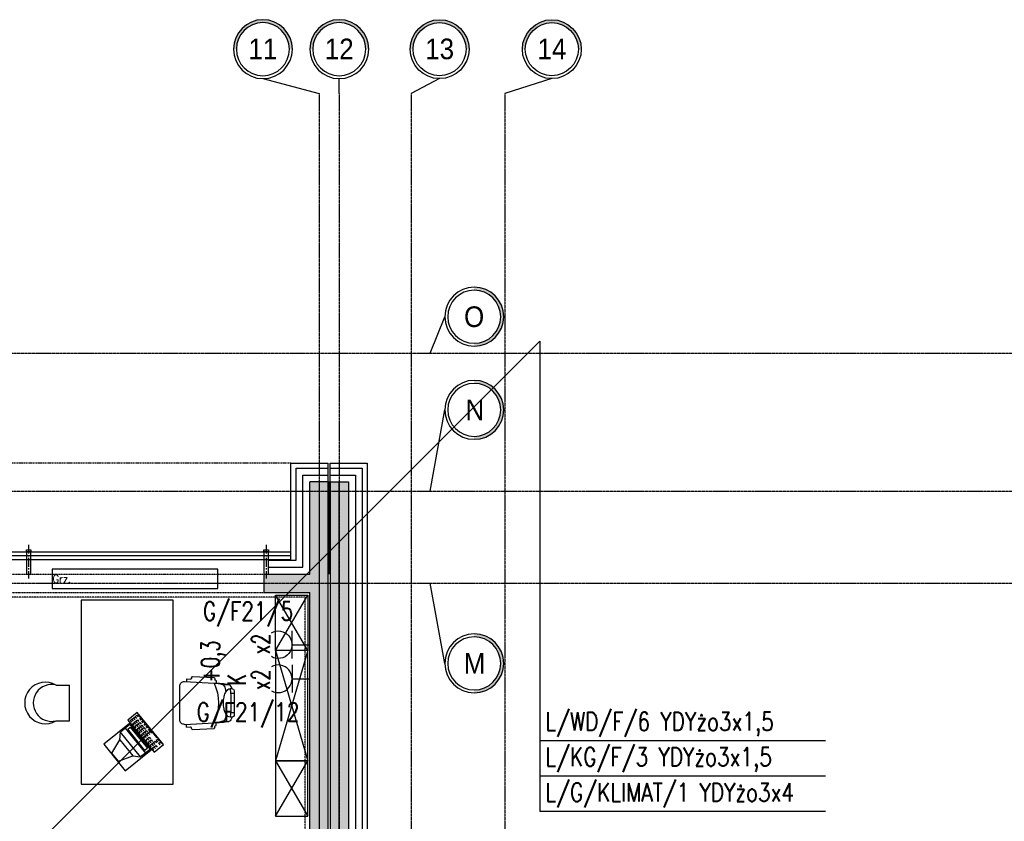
# Model space of a CAD drawing. Extents: x -7228 to 74941, y -112898 to 85621.
# Tile 132 of 256: x 53082 to 54152, y -51877 to -51007. Entities that reach past the tile are written whole.
import ezdxf
from ezdxf.enums import TextEntityAlignment as Align

# ---------------------------------------------------------------- set-up
doc = ezdxf.new("R2010")
doc.units = 0
for name, pattern in [('CENTER', [2, 1.25, -0.25, 0.25, -0.25]), ('CENTER2', [28.575, 19.05, -3.175, 3.175, -3.175]), ('DASHDOT', [1, 0.5, -0.25, 0, -0.25]), ('DASHED2', [0.375, 0.25, -0.125]), ('DIVIDE', [31.75, 12.7, -6.35, 0, -6.35, 0, -6.35])]:
    doc.linetypes.add(name, pattern=pattern)
doc.layers.get('0').update_dxf_attribs({"color": 101, "linetype": 'CONTINUOUS'})
for name, color, linetype in [('E35', 6, 'CONTINUOUS'), ('E50', 3, 'CONTINUOUS'), ('Ins-co', 2, 'CONTINUOUS'), ('Ins-ppoz-opis', 240, 'CONTINUOUS'), ('Os-osie glowne', 1, 'CENTER'), ('Os-osie-opis', 16, 'CONTINUOUS'), ('Sc-beton', 7, 'CONTINUOUS'), ('Sc-beton-hatch', 86, 'CONTINUOUS'), ('Sc-cegla pustak-hatch', 8, 'CONTINUOUS'), ('Sc-izolacja term-styropian', 151, 'STYROPIAN-KA'), ('Sc-kamien', 31, 'CONTINUOUS'), ('Sc-nadproza kon', 5, 'DASHED2'), ('Sc-systemowe', 150, 'CONTINUOUS'), ('Suf-widok', 8, 'CONTINUOUS'), ('W-idok nad', 5, 'DASHED2'), ('Wyp-meble', 155, 'CONTINUOUS')]:
    doc.layers.add(name, color=color, linetype=linetype)
doc.styles.add('dwg_opis duży', font='ARIAL.TTF', dxfattribs={"width": 0.9})
doc.styles.add('ROMANS', font='romans', dxfattribs={"width": 0.85})
doc.linetypes.add('BATTING', pattern='A,0.0001,-0.1,[134,ltypeshp.shx,S=0.1,R=0,X=-0.1,Y=0],-0.2,[134,ltypeshp.shx,S=0.1,R=180,X=0.1,Y=0],-0.1', length=0.4001)
doc.linetypes.add('STYROPIAN-KA', pattern='A,0.0001,-0.1,[135,ltypeshp.shx,S=0.1,R=0,X=-0.1,Y=0],0,[135,ltypeshp.shx,S=0.1,R=180,X=0.1,Y=0],-0.1', length=0.2001)
doc.linetypes.add('ZIGZAG', pattern='A,0.00254,-5.08,[131,ltypeshp.shx,S=5.08,R=0,X=-5.08,Y=0],-10.16,[131,ltypeshp.shx,S=5.08,R=180,X=5.08,Y=0],-5.08', length=20.32254)

# ---------------------------------------------------------------- blocks, each defined once
blk = doc.blocks.new('_opis_osi_liczbowy')
blk.add_hatch(color=256).paths.add_polyline_path([(32, 32), (32, 28.8, -1), (32, -28.8), (32, -32, 1)])
for radius in [32, 28.8]:
    blk.add_circle((32, 0), radius)
at = {"style": 'dwg_opis duży', "width": 0.9}
blk.add_attdef('AXNAMEH', text='', height=22.4, rotation=90, dxfattribs=at).set_placement((32, 0), align=Align.MIDDLE_CENTER)
blk = doc.blocks.new('_gdfjjjjjjjjjjjjjjjjj')
at = {"linetype": 'CENTER2', "ltscale": 0.5}
blk.add_line((-31.8, 0), (4.8, 0), dxfattribs=at)
at = {"ltscale": 2, "flags": 128}
for points in [[(-24, -2.5), (-26.5, -2.5), (-26.5, 2.5), (-24, 2.5), (-24, -2.5)], [(-24, -2.5), (0, -2.5), (0, 2.5), (-24, 2.5)]]:
    blk.add_lwpolyline(points, dxfattribs=at)
blk = doc.blocks.new('_opis_osi')
blk.add_hatch(color=256).paths.add_polyline_path([(32, -32), (28.8, -32, -1), (-28.8, -32), (-32, -32, 1)])
for radius in [32, 28.8]:
    blk.add_circle((0, -32), radius)
at = {"style": 'dwg_opis duży', "width": 0.9}
blk.add_attdef('AXNAMEV', text='', height=22.4, rotation=90, dxfattribs=at).set_placement((0, -32), align=Align.MIDDLE_CENTER)
blk = doc.blocks.new('W046')
for p, q in [((0, 20.9), (0, 0)), ((56.2, 20.9), (56.2, 0)), ((0, 0), (56.2, 0))]:
    blk.add_line(p, q)
for centre, radius, start, end in [((28.1, 37.4), 32.6, 329.5569, 210.4431), ((28.1, 27.7), 28.9, 346.3666, 193.6334)]:
    blk.add_arc(centre, radius, start, end)
blk = doc.blocks.new('sof11_r')
for p, q in [((20, 34.9), (19.4, 34.8)), ((19.4, 34.8), (19.5, 31.9)), ((20.9, 36.9), (20.9, 35.9)), ((45.2, 39.1), (21.8, 38)), ((53.8, 33.6), (21.8, 31.9)), ((46.2, 38.2), (46.3, 37.2)), ((51.6, 36.4), (47.3, 36.2)), ((51.6, 36.4), (51.8, 33.4)), ((0, 23.8), (0, -3.1)), ((2, 25.8), (4.4, 25.8)), ((12.6, 30.3), (5.6, 30.3)), ((59.1, -7.9), (59.1, 28.6)), ((2, -5.1), (4.4, -5.1)), ((12.6, -9.7), (5.6, -9.7)), ((19.4, -14.2), (19.5, -11.2)), ((20, -14.2), (19.4, -14.2)), ((20.9, -16.3), (20.9, -15.3)), ((53.8, -12.9), (21.8, -11.2)), ((45.2, -18.4), (21.8, -17.3)), ((46.2, -17.5), (46.3, -16.5)), ((51.6, -15.8), (47.3, -15.5)), ((51.6, -15.8), (51.8, -12.8))]:
    blk.add_line(p, q)
for points in [[(2.2, 25.8, -0.030204), (2.8, 27.4, -0.097163), (4.3, 29.8, -0.203453), (5.6, 30.3, -0.203453)], [(4.4, -5.1, 0.184283), (6.8, -4.2, 0.102242), (9.4, -0.6, 0.061197), (10.9, 4.1, 0.047488), (11.5, 10.3, 0.047488), (10.9, 16.6, 0.061197), (9.4, 21.2, 0.102242), (6.8, 24.8, 0.184283), (4.4, 25.8, 0.184283)], [(8.7, 22.6, -0.01879), (8.9, 24.4, -0.054131), (9.8, 27.4, -0.097163), (11.3, 29.8, -0.203453), (12.6, 30.3, -0.203453)], [(2.2, -5.1, 0.030204), (2.8, -6.7, 0.097163), (4.3, -9.1, 0.203453), (5.6, -9.7, 0.203453)], [(8.7, -1.9, 0.01879), (8.9, -3.7, 0.054131), (9.8, -6.7, 0.097163), (11.3, -9.1, 0.203453), (12.6, -9.7, 0.203453)]]:
    blk.add_lwpolyline(points, format="xyb")
for centre, radius, start, end in [((19.9, 35.9), 1, 273.0448, 3.0448), ((21.9, 37), 1, 93.0448, 183.0448), ((45.2, 38.1), 1, 3.0448, 93.0448), ((47.3, 37.2), 1, 183.0448, 273.0448), ((54.1, 28.6), 5, 0, 93.0448), ((2, 23.8), 2, 90, 180), ((122.9, 10.3), 119.5, 172.5855, 187.4145), ((18.8, -22.9), 54.8, 86.8308, 103.8805), ((21.4, 5.6), 26.2, 89.1562, 109.5996), ((68.3, 10.3), 51.3, 155.1826, 204.8174), ((1.9, 14), 6.89, 73.9141, 106.0859), ((1.9, 6.6), 6.89, 253.9141, 286.0859), ((2, -3.1), 2, 180, 270), ((18.8, 43.6), 54.8, 256.1195, 273.1692), ((21.4, 15.1), 26.2, 250.4004, 270.8438), ((54.1, -7.9), 5, 266.9552, 0), ((19.9, -15.2), 1, 356.9552, 86.9552), ((21.9, -16.3), 1, 176.9552, 266.9552), ((45.2, -17.4), 1, 266.9552, 356.9552), ((47.3, -16.5), 1, 86.9552, 176.9552)]:
    blk.add_arc(centre, radius, start, end)
blk = doc.blocks.new('C003')
for p, q in [((16.7, 49.3), (11.1, 33.4)), ((28.1, 49.3), (16.7, 49.3)), ((28.1, 49.3), (33.7, 33.4)), ((11.1, 33.4), (5, 27.6)), ((11.1, 33.4), (33.7, 33.4)), ((33.7, 33.4), (39.8, 27.6)), ((5, 14.5), (5, 27.6)), ((39.8, 27.6), (5, 27.6)), ((39.8, 14.5), (39.8, 27.6)), ((5, 20.9), (39.8, 20.9)), ((5, 14.5), (39.8, 14.5))]:
    blk.add_line(p, q)
for points in [[(3.9, 14), (3.9, 50), (40.9, 50), (40.9, 14)], [(0, 13.1), (45, 13.1), (45, 0), (0, 0)], [(7.6, 19.6), (7.6, 15.9), (37.2, 15.9), (37.2, 19.6)]]:
    blk.add_lwpolyline(points, close=True)
for points in [[(4.5, 11.4), (2.1, 11.4), (2.1, 4.7), (4.5, 4.7)], [(8.7, 11.4), (6.3, 11.4), (6.3, 4.7), (8.7, 4.7)], [(12.3, 11.4), (10, 11.4), (10, 4.7), (12.3, 4.7)], [(16.2, 11.4), (13.8, 11.4), (13.8, 4.7), (16.2, 4.7)], [(19.8, 11.4), (17.4, 11.4), (17.4, 4.7), (19.8, 4.7)], [(23.7, 11.4), (21.3, 11.4), (21.3, 4.7), (23.7, 4.7)], [(27.2, 11.4), (24.8, 11.4), (24.8, 4.7), (27.2, 4.7)], [(31.3, 11.4), (28.9, 11.4), (28.9, 7), (31.3, 7)], [(34.9, 11.4), (32.5, 11.4), (32.5, 7), (34.9, 7)], [(38.8, 11.4), (36.4, 11.4), (36.4, 4.7), (38.8, 4.7)], [(42.8, 11.4), (40.4, 11.4), (40.4, 7), (42.8, 7)], [(2.1, 9.4), (4.5, 9.4)], [(2.1, 7.1), (4.5, 7.1)], [(2.1, 4.7), (2.1, 2.2), (4.5, 2.2)], [(2.1, 0.8), (34.8, 0.8)], [(6.3, 9.4), (8.7, 9.4)], [(6.3, 7.1), (8.7, 7.1)], [(6.3, 2.2), (8.8, 2.2)], [(10, 9.4), (12.4, 9.4)], [(10, 7.1), (12.4, 7.1)], [(10.1, 2.2), (12.6, 2.2)], [(13.8, 9.4), (16.2, 9.4)], [(13.8, 7.1), (16.2, 7.1)], [(13.9, 2.2), (16.4, 2.2)], [(17.4, 9.4), (19.8, 9.4)], [(17.4, 7.1), (19.8, 7.1)], [(17.5, 2.2), (20, 2.2)], [(21.3, 9.4), (23.7, 9.4)], [(21.3, 7.1), (23.7, 7.1)], [(21.4, 2.2), (23.9, 2.2)], [(24.8, 9.4), (27.2, 9.4)], [(24.8, 7.1), (27.2, 7.1)], [(24.8, 4.7), (24.8, 2.2), (27.2, 2.2)], [(28.9, 9.4), (31.3, 9.4)], [(32.5, 9.4), (34.9, 9.4)], [(36.4, 9.4), (38.8, 9.4)], [(36.4, 7.1), (38.8, 7.1)], [(38.9, 2.9), (36.4, 2.9), (36.4, 1), (38.9, 1)], [(40.4, 9.4), (42.8, 9.4)], [(42.8, 2.8), (40.4, 2.8), (40.4, 1), (42.8, 1)]]:
    blk.add_lwpolyline(points)
blk = doc.blocks.new('A$C59F8734F')
at = {"layer": 'Wyp-meble'}
for p, q in [((2562.8, 4862.1), (2597.8, 4922.1)), ((2597.8, 4862.1), (2562.8, 4922.1)), ((2562.8, 4862.1), (2597.8, 4742.1)), ((2597.8, 4862.1), (2562.8, 4742.1)), ((2562.8, 4682.1), (2597.8, 4742.1)), ((2562.8, 4742.1), (2597.8, 4682.1))]:
    blk.add_line(p, q, dxfattribs=at)
for points in [[(2562.8, 4922.1), (2597.8, 4922.1), (2597.8, 4862.1), (2562.8, 4862.1)], [(2351.7, 4716.8), (2451.7, 4716.8), (2451.7, 4916.8), (2351.7, 4916.8)], [(2562.8, 4742.1), (2597.8, 4742.1), (2597.8, 4862.1), (2562.8, 4862.1)], [(2562.8, 4682.1), (2597.8, 4682.1), (2597.8, 4742.1), (2562.8, 4742.1)]]:
    blk.add_lwpolyline(points, close=True, dxfattribs=at)
at = {"layer": 'Wyp-meble', "xscale": 0.6929999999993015, "yscale": 0.6929999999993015, "zscale": 0.6930000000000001, "rotation": 90}
blk.add_blockref('W046', (2338.7, 4785.6), dxfattribs=at)
at = {"layer": 'Wyp-meble', "xscale": -1}
blk.add_blockref('sof11_r', (2517.7, 4794.7), dxfattribs=at)
at = {"layer": 'Wyp-meble', "xscale": -1, "rotation": 129.1104293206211}
blk.add_blockref('C003', (2412.5, 4794.7), dxfattribs=at)
blk = doc.blocks.new('g2')
at = {"layer": 'E35'}
blk.add_line((15, 19.3), (-15, 19.3), dxfattribs=at)
blk.add_arc((0, 34.3), 15, 150, 30, dxfattribs=at)
at = {"layer": 'E50'}
blk.add_line((0, 19.3), (0, 0), dxfattribs=at)

msp = doc.modelspace()

# ---------------------------------------------------------------- hatches: boundary and pattern name
at = {"layer": 'Sc-beton-hatch'}
h = msp.add_hatch(dxfattribs=at)
h.set_pattern_fill('ANSI33', color=256, style=0)
h.paths.add_polyline_path([(51487.547, -51608.711), (51427.547, -51608.711), (51427.547, -51668.711), (51447.547, -51668.711), (51447.547, -51628.711), (51487.547, -51628.711)])
h.paths.add_polyline_path([(51822.547, -51608.711), (51722.547, -51608.711), (51722.547, -51628.711), (51762.547, -51628.711), (51762.547, -52190.711), (51782.547, -52190.711), (51782.547, -52038.711), (52169.547, -52038.711), (52169.547, -52018.711), (51782.547, -52018.711), (51782.547, -51628.711), (51822.547, -51628.711)])
h.paths.add_polyline_path([(51447.547, -51939.711), (51427.547, -51939.711), (51427.547, -52039.711), (51447.547, -52039.711)])
h.paths.add_polyline_path([(52347.547, -51608.711), (52268.547, -51608.711), (52268.547, -51628.711), (52347.547, -51628.711)])
h.paths.add_polyline_path([(52787.547, -51608.711), (52687.547, -51608.711), (52687.547, -51628.711), (52727.547, -51628.711), (52727.547, -51827.711), (52747.547, -51827.711), (52747.547, -51628.711), (52787.547, -51628.711)])
h.paths.add_polyline_path([(52807.547, -52018.711), (52747.547, -52018.711), (52747.547, -51927.711), (52727.547, -51927.711), (52727.547, -52018.711), (52599.485, -52018.711), (52599.485, -52038.711), (52807.547, -52038.711)])
h.paths.add_polyline_path([(52499.485, -52018.711), (52269.547, -52018.711), (52269.547, -52038.711), (52499.485, -52038.711)])
h.paths.add_polyline_path([(52747.547, -52350.711), (52712.547, -52350.711), (52712.547, -52385.711), (52747.547, -52385.711)])
h.paths.add_polyline_path([(53417.547, -51508.711), (53397.547, -51508.711), (53397.547, -51608.711), (53347.547, -51608.711), (53347.547, -51628.711), (53397.547, -51628.711), (53397.547, -52018.711), (52907.547, -52018.711), (52907.547, -52038.711), (53397.547, -52038.711), (53397.547, -52438.711), (53417.547, -52438.711)])
h.paths.add_polyline_path([(53439.547, -51508.711), (53419.547, -51508.711), (53419.547, -52278.711), (53439.547, -52278.711)])
h.paths.add_polyline_path([(53417.547, -52708.711), (53397.547, -52708.711), (53397.547, -52778.711), (53417.547, -52778.711)])
h.paths.add_polyline_path([(53417.547, -52858.711), (53397.547, -52858.711), (53397.547, -53008.711), (52967.547, -53008.711), (52967.547, -53028.711), (53397.547, -53028.711), (53397.547, -53068.711), (53417.547, -53068.711)])
h.paths.add_polyline_path([(53417.547, -53168.711), (53397.547, -53168.711), (53397.547, -53208.711), (53417.547, -53208.711)])
h.paths.add_polyline_path([(53417.547, -53308.711), (53397.547, -53308.711), (53397.547, -53573.711), (53417.547, -53573.711)])
h.paths.add_polyline_path([(52747.547, -53008.711), (52727.547, -53008.711), (52727.547, -53028.711), (52727.547, -53323.711), (52707.547, -53323.711), (52707.547, -53343.711), (52747.547, -53343.711)])
h.paths.add_polyline_path([(52727.547, -53008.711), (52707.547, -53008.711), (52707.547, -53028.711), (52727.547, -53028.711)], flags=16)
h.paths.add_polyline_path([(52573.547, -53323.711), (52520.547, -53323.711), (52520.547, -53028.711), (52505.547, -53028.711), (52505.547, -53323.711), (52485.547, -53323.711), (52485.547, -53343.711), (52573.547, -53343.711)])
h.paths.add_polyline_path([(52573.547, -53008.711), (52485.547, -53008.711), (52485.547, -53028.711), (52573.547, -53028.711)])
h.paths.add_polyline_path([(52351.547, -53008.711), (52298.547, -53008.711), (52298.547, -53028.711), (52351.547, -53028.711)], flags=17)
h.paths.add_polyline_path([(52298.547, -53008.711), (51987.547, -53008.711), (51987.547, -52350.711), (51900.047, -52350.711), (51900.047, -52370.711), (51967.547, -52370.711), (51967.547, -53008.711), (51447.547, -53008.711), (51447.547, -52968.711), (51427.547, -52968.711), (51427.547, -53068.711), (51447.547, -53068.711), (51447.547, -53028.711), (51967.547, -53028.711), (51967.547, -53538.711), (51987.547, -53538.711), (51987.547, -53028.711), (52278.547, -53028.711), (52278.547, -53343.711), (52298.547, -53343.711), (52351.547, -53343.711), (52351.547, -53323.711), (52298.547, -53323.711)])
h.paths.add_polyline_path([(51800.047, -52350.711), (51782.547, -52350.711), (51782.547, -52345.711), (51762.547, -52345.711), (51762.547, -52350.711), (51447.547, -52350.711), (51447.547, -52330.711), (51427.547, -52330.711), (51427.547, -52568.711), (51447.547, -52568.711), (51447.547, -52370.711), (51800.047, -52370.711)])
h.paths.add_polyline_path([(51447.547, -52718.711), (51427.547, -52718.711), (51427.547, -52818.711), (51447.547, -52818.711)])
h.paths.add_polyline_path([(51447.547, -53218.711), (51427.547, -53218.711), (51427.547, -53415.711), (51447.547, -53415.711)], flags=17)
h.paths.add_polyline_path([(51447.547, -53505.711), (51427.547, -53505.711), (51427.547, -53548.711), (51447.547, -53548.711)])
h.paths.add_polyline_path([(52024.547, -53758.711), (51447.547, -53758.711), (51447.547, -53698.711), (51427.547, -53698.711), (51427.547, -53778.711), (52024.547, -53778.711)])
h.paths.add_polyline_path([(52787.547, -53758.711), (52174.547, -53758.711), (52174.547, -53778.711), (52727.547, -53778.711), (52727.547, -54010.711), (52747.547, -54010.711), (52747.547, -53778.711), (52787.547, -53778.711)])
h.paths.add_polyline_path([(53025.547, -53758.711), (52922.547, -53758.711), (52922.547, -53778.711), (53025.547, -53778.711)])
h.paths.add_polyline_path([(53244.547, -53758.711), (53150.547, -53758.711), (53150.547, -53778.711), (53244.547, -53778.711)])
h.paths.add_polyline_path([(53417.547, -53723.711), (53397.547, -53723.711), (53397.547, -53758.711), (53349.547, -53758.711), (53349.547, -53778.711), (53397.547, -53778.711), (53397.547, -54383.711), (53417.547, -54383.711)])
h.paths.add_polyline_path([(52747.547, -54110.711), (52727.547, -54110.711), (52727.547, -54305.711), (52747.547, -54305.711)])
h.paths.add_polyline_path([(52747.547, -54405.711), (52727.547, -54405.711), (52727.547, -54508.711), (52314.153, -54508.711, -0.15510336), (52317.392, -54518.903, -0.14834739), (52314.417, -54528.711), (52727.547, -54528.711), (52727.547, -54588.711), (52747.547, -54588.711)])
h.paths.add_polyline_path([(52314.153, -54508.711), (52312.287, -54508.711), (52312.287, -54528.711), (52314.417, -54528.711, 0.14834739), (52317.392, -54518.903, 0.15510336)])
h.paths.add_polyline_path([(52287.287, -54508.711), (52285.327, -54508.711, 0.15510336), (52282.087, -54518.903, 0.14834739), (52285.062, -54528.711), (52287.287, -54528.711)])
h.paths.add_polyline_path([(52285.327, -54508.711), (52218.547, -54508.711), (52218.547, -54528.711), (52285.062, -54528.711, -0.14834739), (52282.087, -54518.903, -0.15510336)])
h.paths.add_polyline_path([(51997.547, -54508.711), (51987.547, -54508.711), (51947.547, -54508.711), (51947.547, -54533.711), (51987.547, -54533.711), (51997.547, -54533.711)])
h.paths.add_polyline_path([(51507.547, -54508.711), (51427.547, -54508.711), (51427.547, -54528.711), (51507.547, -54528.711)])
h.paths.add_polyline_path([(51547.547, -55013.711), (51527.547, -55013.711), (51527.547, -55046.711), (51547.547, -55046.711)])
h.paths.add_polyline_path([(52790.547, -55158.711), (52747.547, -55158.711), (52747.547, -55068.711), (52727.547, -55068.711), (52727.547, -55158.711), (51547.547, -55158.711), (51547.547, -55143.711), (51527.547, -55143.711), (51527.547, -55158.711), (51287.547, -55158.711), (51287.547, -55183.711), (52790.547, -55183.711)])
h.paths.add_polyline_path([(51237.547, -55158.711), (51187.547, -55158.711), (51187.547, -55183.711), (51237.547, -55183.711)])
h.paths.add_polyline_path([(51137.547, -55158.711), (51087.547, -55158.711), (51087.547, -55183.711), (51137.547, -55183.711)])
h.paths.add_polyline_path([(51037.547, -55158.711), (50987.547, -55158.711), (50987.547, -55183.711), (51037.547, -55183.711)])
h.paths.add_polyline_path([(50937.547, -55158.711), (50897.547, -55158.711), (50897.547, -56065.711), (50997.547, -56065.711), (50997.547, -56080.711), (51017.547, -56080.711), (51017.547, -56045.711), (50917.547, -56045.711), (50917.547, -55183.711), (50937.547, -55183.711)])
h.paths.add_polyline_path([(51602.547, -56198.711), (51017.547, -56198.711), (51017.547, -56180.711), (50997.547, -56180.711), (50997.547, -56198.711), (50797.547, -56198.711), (50797.547, -56553.711), (51527.547, -56553.711), (51527.547, -56593.711), (51547.547, -56593.711), (51547.547, -56553.711), (51599.547, -56553.711), (51599.547, -56533.711), (51547.547, -56533.711), (51547.547, -56378.711), (51527.547, -56378.711), (51527.547, -56533.711), (50817.547, -56533.711), (50817.547, -56218.711), (51527.547, -56218.711), (51527.547, -56228.711), (51547.547, -56228.711), (51547.547, -56218.711), (51602.547, -56218.711)])
h.paths.add_polyline_path([(52327.547, -56533.711), (51827.547, -56533.711), (51827.547, -56445.711), (51807.547, -56445.711), (51807.547, -56533.711), (51754.547, -56533.711), (51754.547, -56553.711), (51807.547, -56553.711), (51807.547, -56593.711), (51827.547, -56593.711), (51827.547, -56553.711), (52327.547, -56553.711)])
h.paths.add_polyline_path([(52507.547, -56198.711), (51752.547, -56198.711), (51752.547, -56218.711), (52507.547, -56218.711)])
h.paths.add_polyline_path([(52794.547, -56533.711), (52747.547, -56533.711), (52747.547, -56419.211), (52727.547, -56419.211), (52727.547, -56533.711), (52607.547, -56533.711), (52607.547, -56553.711), (52794.547, -56553.711)])
h.paths.add_polyline_path([(52819.547, -56528.711), (52794.547, -56528.711), (52794.547, -56553.711), (52819.547, -56553.711)])
h.paths.add_polyline_path([(52747.547, -55693.711), (52727.547, -55693.711), (52727.547, -56289.211), (52747.547, -56289.211)])
h.paths.add_polyline_path([(52970.047, -56528.711), (52945.047, -56528.711), (52945.047, -56553.711), (52970.047, -56553.711)])
h.paths.add_polyline_path([(53120.047, -56528.711), (53095.047, -56528.711), (53095.047, -56553.711), (53120.047, -56553.711)])
h.paths.add_polyline_path([(53270.047, -56528.711), (53245.047, -56528.711), (53245.047, -56553.711), (53270.047, -56553.711)])
h.paths.add_polyline_path([(53382.547, -56533.711), (53337.547, -56533.711), (53337.547, -56553.711), (53382.547, -56553.711)])
h.paths.add_polyline_path([(53417.547, -56518.711), (53382.547, -56518.711), (53382.547, -56553.711), (53417.547, -56553.711)])
h.paths.add_polyline_path([(53417.547, -56456.711), (53397.547, -56456.711), (53397.547, -56518.711), (53417.547, -56518.711)])
h.paths.add_polyline_path([(53417.547, -56381.211), (53392.547, -56381.211), (53392.547, -56406.211), (53417.547, -56406.211)])
h.paths.add_polyline_path([(53417.547, -56231.211), (53392.547, -56231.211), (53392.547, -56256.211), (53417.547, -56256.211)])
h.paths.add_polyline_path([(53417.547, -56081.211), (53392.547, -56081.211), (53392.547, -56106.211), (53417.547, -56106.211)])
h.paths.add_polyline_path([(53417.547, -55931.211), (53392.547, -55931.211), (53392.547, -55956.211), (53417.547, -55956.211)])
h.paths.add_polyline_path([(53417.547, -55806.211), (53397.547, -55806.211), (53397.547, -55826.211), (53417.547, -55826.211)])
h.paths.add_polyline_path([(53417.547, -55781.211), (53392.547, -55781.211), (53392.547, -55806.211), (53417.547, -55806.211)])
h.paths.add_polyline_path([(53417.547, -55598.711), (53397.547, -55598.711), (53397.547, -55781.211), (53417.547, -55781.211)])
h.paths.add_polyline_path([(53417.547, -55398.711), (53382.547, -55398.711), (53382.547, -55363.711), (53362.547, -55363.711), (53362.547, -55418.711), (53397.547, -55418.711), (53397.547, -55448.711), (53417.547, -55448.711)])
h.paths.add_polyline_path([(53382.547, -55103.211), (53362.547, -55103.211), (53362.547, -55158.711), (52925.547, -55158.711), (52925.547, -55183.711), (53362.547, -55183.711), (53362.547, -55213.711), (53382.547, -55213.711), (53382.547, -55183.711)])
h.paths.add_polyline_path([(52747.547, -54693.711), (52727.547, -54693.711), (52727.547, -54918.711), (52747.547, -54918.711)])
h.paths.add_polyline_path([(53382.547, -54696.711), (53417.547, -54696.711), (53417.547, -54653.711), (53397.547, -54653.711), (53397.547, -54676.711), (53362.547, -54676.711), (53362.547, -54983.211), (53382.547, -54983.211)])
h.paths.add_polyline_path([(53417.547, -54483.711), (53397.547, -54483.711), (53397.547, -54553.711), (53417.547, -54553.711)])
at = {"layer": 'Sc-cegla pustak-hatch'}
h = msp.add_hatch(dxfattribs=at)
h.set_pattern_fill('ANSI32', color=256, scale=0.5, angle=90, style=0)
h.paths.add_polyline_path([(51447.547, -52310.711), (51427.547, -52310.711), (51427.547, -52330.711), (51447.547, -52330.711)])
h.paths.add_polyline_path([(52347.547, -51628.711), (52329.547, -51628.711), (52329.547, -51827.711), (52347.547, -51827.711)])
h.paths.add_polyline_path([(52472.547, -51947.711), (52347.547, -51947.711), (52347.547, -51927.711), (52329.547, -51927.711), (52329.547, -52018.711), (52347.547, -52018.711), (52347.547, -51965.711), (52454.547, -51965.711), (52454.547, -52018.711), (52472.547, -52018.711)])
h.paths.add_polyline_path([(53066.547, -52038.711), (53048.547, -52038.711), (53048.547, -52090.711), (52985.547, -52090.711), (52985.547, -52038.711), (52967.547, -52038.711), (52967.547, -52113.711), (52985.547, -52113.711), (52985.547, -52108.711), (53066.547, -52108.711)])
h.paths.add_polyline_path([(52985.547, -52213.711), (52967.547, -52213.711), (52967.547, -52888.711), (52985.547, -52888.711), (52985.547, -52758.711), (53397.547, -52758.711), (53397.547, -52740.711), (52985.547, -52740.711)])
h.paths.add_polyline_path([(52985.547, -53028.711), (52967.547, -53028.711), (52967.547, -53108.711), (52985.547, -53108.711)])
h.paths.add_polyline_path([(52985.547, -52988.711), (52967.547, -52988.711), (52967.547, -53008.711), (52985.547, -53008.711)])
h.paths.add_polyline_path([(52985.547, -53208.711), (52967.547, -53208.711), (52967.547, -53538.711), (52985.547, -53538.711), (52985.547, -53511.711), (53067.547, -53511.711), (53067.547, -53519.711), (53059.547, -53519.711), (53059.547, -53538.711), (53397.547, -53538.711), (53397.547, -53520.711), (53077.547, -53520.711), (53077.547, -53493.711), (52985.547, -53493.711)])
h.paths.add_polyline_path([(52296.547, -53510.711), (52278.547, -53510.711), (52278.547, -53520.711), (52095.547, -53520.711), (52095.547, -53252.711), (52077.547, -53252.711), (52077.547, -53520.711), (51987.547, -53520.711), (51987.547, -53538.711), (52278.547, -53538.711), (52278.547, -53581.211), (52296.547, -53581.211)])
h.paths.add_polyline_path([(52296.547, -53343.711), (52278.547, -53343.711), (52278.547, -53410.711), (52296.547, -53410.711)])
h.paths.add_polyline_path([(51967.547, -53520.711), (51942.547, -53520.711), (51942.547, -53538.711), (51967.547, -53538.711)])
h.paths.add_polyline_path([(51842.547, -53520.711), (51447.547, -53520.711), (51447.547, -53538.711), (51842.547, -53538.711)])
h.paths.add_polyline_path([(51445.547, -53778.711), (51427.547, -53778.711), (51427.547, -53898.711), (51445.547, -53898.711)])
h.paths.add_polyline_path([(51445.547, -54048.711), (51427.547, -54048.711), (51427.547, -54113.711), (51445.547, -54113.711)])
h.paths.add_polyline_path([(51445.547, -54263.711), (51427.547, -54263.711), (51427.547, -54328.711), (51445.547, -54328.711)])
h.paths.add_polyline_path([(51445.547, -54478.711), (51427.547, -54478.711), (51427.547, -54508.711), (51445.547, -54508.711)])
h.paths.add_polyline_path([(51445.547, -54528.711), (51427.547, -54528.711), (51427.547, -54543.711), (51445.547, -54543.711)])
h.paths.add_polyline_path([(51445.547, -54693.711), (51427.547, -54693.711), (51427.547, -54758.711), (51445.547, -54758.711)])
h.paths.add_polyline_path([(51445.547, -54908.711), (51427.547, -54908.711), (51427.547, -55031.711), (51527.547, -55031.711), (51527.547, -55013.711), (51445.547, -55013.711)])
h.paths.add_polyline_path([(52352.547, -54886.711), (52296.547, -54886.711), (52296.547, -54536.264, -0.20267676), (52285.062, -54528.711), (52278.547, -54528.711), (52278.547, -54904.711), (52352.547, -54904.711)])
h.paths.add_polyline_path([(52727.547, -54886.711), (52527.547, -54886.711), (52527.547, -54528.711), (52509.547, -54528.711), (52509.547, -54886.711), (52452.547, -54886.711), (52452.547, -54904.711), (52727.547, -54904.711)])
h.paths.add_polyline_path([(52727.547, -54210.711), (52369.547, -54210.711), (52369.547, -54127.711), (52296.547, -54127.711), (52296.547, -53778.711), (52278.547, -53778.711), (52278.547, -54508.711), (52285.327, -54508.711, -0.19581065), (52296.547, -54501.541), (52296.547, -54145.711), (52351.547, -54145.711), (52351.547, -54508.711), (52369.547, -54508.711), (52369.547, -54228.711), (52727.547, -54228.711)])
h.paths.add_polyline_path([(52296.547, -54501.541, 0.15144843), (52287.287, -54506.391), (52296.547, -54506.391)], flags=17)
h.paths.add_polyline_path([(52296.547, -54506.391), (52287.287, -54506.391), (52287.287, -54508.711), (52296.547, -54508.711)], flags=17)
h.paths.add_polyline_path([(52507.547, -55183.711), (52489.547, -55183.711), (52489.547, -55213.711), (52507.547, -55213.711)])
h.paths.add_polyline_path([(52507.547, -55363.711), (52489.547, -55363.711), (52489.547, -56198.711), (52507.547, -56198.711)])
h.paths.add_polyline_path([(52790.547, -55693.711), (52747.547, -55693.711), (52747.547, -55711.711), (52790.547, -55711.711)])
h.paths.add_polyline_path([(53197.547, -55693.711), (52985.547, -55693.711), (52967.547, -55693.711), (52940.547, -55693.711), (52940.547, -55711.711), (53197.547, -55711.711)])
h.paths.add_polyline_path([(52985.547, -55418.711), (53207.547, -55418.711), (53207.547, -55400.711), (52967.547, -55400.711), (52967.547, -55693.711), (52985.547, -55693.711)])
h.paths.add_polyline_path([(53362.547, -55400.711), (53307.547, -55400.711), (53307.547, -55418.711), (53362.547, -55418.711)])
h.paths.add_polyline_path([(52985.547, -55018.711), (52967.547, -55018.711), (52967.547, -55158.711), (52985.547, -55158.711)])
h.paths.add_polyline_path([(52985.547, -54694.711), (53362.547, -54694.711), (53362.547, -54676.711), (52985.547, -54676.711), (52985.547, -54405.711), (52967.547, -54405.711), (52967.547, -54918.711), (52985.547, -54918.711)])
h.paths.add_polyline_path([(53397.547, -54210.711), (53012.547, -54210.711), (53012.547, -54118.711), (52985.547, -54118.711), (52985.547, -54096.711), (52967.547, -54096.711), (52967.547, -54136.711), (52994.547, -54136.711), (52994.547, -54210.711), (52967.547, -54210.711), (52967.547, -54305.711), (52985.547, -54305.711), (52985.547, -54228.711), (53397.547, -54228.711)])
h.paths.add_polyline_path([(52985.547, -53778.711), (52967.547, -53778.711), (52967.547, -54006.711), (52985.547, -54006.711)])
h.paths.add_polyline_path([(52296.547, -53716.211), (52278.547, -53716.211), (52278.547, -53758.711), (52296.547, -53758.711)])

# ---------------------------------------------------------------- linework, layer by layer
at = {"layer": 'E35'}
for p, q in [((53647.367, -51355.913), (52949.014, -52054.265)), ((53647.367, -51355.913), (53647.367, -51866.59)), ((53957.977, -51789.683), (53647.367, -51789.683)), ((53957.977, -51828.137), (53647.367, -51828.137)), ((53957.977, -51866.59), (53647.367, -51866.59))]:
    msp.add_line(p, q, dxfattribs=at)
at = {"layer": 'Ins-co'}
msp.add_lwpolyline([(53117.547, -51603.278), (53117.547, -51624.278), (53297.547, -51624.278), (53297.547, -51603.278)], close=True, dxfattribs=at)
at = {"layer": 'Ins-ppoz-opis', "linetype": 'ZIGZAG', "ltscale": 0.038}
for points in [[(53407.547, -51508.711), (53407.547, -52438.711)], [(53429.547, -52380.211), (53429.547, -51508.711)]]:
    msp.add_lwpolyline(points, dxfattribs=at)
at = {"layer": 'Os-osie glowne'}
for points in [[(53407.547, -51086.711), (53407.547, -57063.711)], [(53429.547, -51086.711), (53429.547, -57063.711)], [(53507.547, -51086.711), (53507.547, -57063.711)], [(53609.547, -51086.711), (53609.547, -57063.711)], [(50525.547, -51368.711), (62792.547, -51368.711)], [(50525.547, -51518.711), (62792.547, -51518.711)], [(50525.547, -51618.711), (62792.547, -51618.711)]]:
    msp.add_lwpolyline(points, dxfattribs=at)
at = {"layer": 'Os-osie-opis'}
for points in [[(53346.565, -51070.711), (53407.547, -51086.711)], [(53429.547, -51086.711), (53429.547, -51070.711)], [(53538.53, -51070.711), (53507.547, -51086.711)], [(53660.53, -51070.711), (53609.547, -51086.711)], [(53528.212, -51368.711), (53544.212, -51329.224)], [(53528.212, -51518.711), (53544.212, -51430.379)], [(53544.212, -51705.66), (53528.212, -51618.711)]]:
    msp.add_lwpolyline(points, dxfattribs=at)
at = {"layer": 'Sc-beton'}
for points in [[(53397.547, -51608.711), (53397.547, -51508.711)], [(53417.547, -51508.711), (53397.547, -51508.711)], [(53417.547, -52438.711), (53417.547, -51508.711)], [(53419.547, -51508.711), (53419.547, -52278.711)], [(53419.547, -51508.711), (53439.547, -51508.711)], [(53439.547, -51508.711), (53439.547, -52278.711)], [(53347.547, -51608.711), (53347.547, -51628.711)], [(53347.547, -51608.711), (53397.547, -51608.711)], [(53347.547, -51628.711), (53397.547, -51628.711)], [(53397.547, -52018.711), (53397.547, -51628.711)]]:
    msp.add_lwpolyline(points, dxfattribs=at)
at = {"layer": 'Sc-izolacja term-styropian', "linetype": 'ByBlock'}
for points in [[(53382.547, -51593.711), (53382.547, -51493.711)], [(53382.547, -51493.711), (53417.547, -51493.711)], [(53417.547, -51508.711), (53417.547, -51493.711)], [(53419.547, -51493.711), (53454.547, -51493.711)], [(53419.547, -51508.711), (53419.547, -51493.711)], [(53454.547, -51493.711), (53454.547, -52293.711)], [(53417.547, -51508.711), (53419.547, -51508.711)], [(53352.547, -51608.711), (53352.547, -51593.711)], [(53352.547, -51593.711), (53382.547, -51593.711)]]:
    msp.add_lwpolyline(points, dxfattribs=at)
at = {"layer": 'Sc-izolacja term-styropian', "linetype": 'BATTING', "ltscale": 0.35}
for points in [[(53390.047, -51601.211), (53390.047, -51501.211)], [(53390.047, -51501.211), (53417.547, -51501.211)], [(53419.547, -51501.211), (53447.047, -51501.211)], [(53447.047, -51501.211), (53447.047, -52278.711)], [(53352.547, -51601.211), (53390.047, -51601.211)]]:
    msp.add_lwpolyline(points, dxfattribs=at)
at = {"layer": 'Sc-izolacja term-styropian', "linetype": 'ZIGZAG', "ltscale": 0.004}
msp.add_lwpolyline([(53418.547, -51608.711), (53418.547, -51508.711)], dxfattribs=at)
at = {"layer": 'Sc-kamien'}
for points in [[(53377.047, -51593.711), (53377.047, -51488.211)], [(53377.047, -51488.211), (53417.547, -51488.211)], [(53417.547, -51493.711), (53417.547, -51488.211)], [(53419.547, -51488.211), (53460.047, -51488.211)], [(53419.547, -51493.711), (53419.547, -51488.211)], [(53460.047, -51488.211), (53460.047, -52299.211)]]:
    msp.add_lwpolyline(points, dxfattribs=at)
at = {"layer": 'Sc-nadproza kon', "linetype": 'DASHDOT', "ltscale": 0.5}
for points in [[(52787.547, -51608.711), (53347.547, -51608.711)], [(52787.547, -51628.711), (53347.547, -51628.711)]]:
    msp.add_lwpolyline(points, dxfattribs=at)
at = {"layer": 'Sc-systemowe', "ltscale": 2}
for points in [[(51403.547, -51584.711), (53377.047, -51584.711)], [(51407.547, -51588.711), (53377.047, -51588.711)], [(51411.547, -51592.711), (53377.047, -51592.711)]]:
    msp.add_lwpolyline(points, dxfattribs=at)
at = {"layer": 'Suf-widok', "linetype": 'DIVIDE', "ltscale": 0.02}
msp.add_lwpolyline([(52752.547, -51633.711), (52752.547, -52013.711), (53392.547, -52013.711), (53392.547, -51633.711)], close=True, dxfattribs=at)
at = {"layer": 'W-idok nad', "ltscale": 5}
msp.add_lwpolyline([(53377.047, -51488.211), (51297.547, -51488.211)], dxfattribs=at)

# ---------------------------------------------------------------- block references
msp.add_blockref('A$C59F8734F', (50797.547, -56553.711))
at = {"layer": 'E35', "xscale": -1, "rotation": 90}
msp.add_blockref('g2', (53397.547, -51685.391), dxfattribs=at)
at = {"layer": 'E35', "rotation": 90}
msp.add_blockref('g2', (53397.547, -51722.365), dxfattribs=at)
at = {"layer": 'Os-osie-opis'}
ref = msp.add_blockref('_opis_osi_liczbowy', (53346.565, -51070.711), dxfattribs=dict(at, xscale=-1, rotation=270))
ref.add_attrib('AXNAMEH', '11', dxfattribs={"layer": '0', "height": 22.4, "style": 'dwg_opis duży', "width": 0.9}).set_placement((53346.565, -51038.42), align=Align.MIDDLE_CENTER)
ref = msp.add_blockref('_opis_osi_liczbowy', (53429.547, -51070.711), dxfattribs=dict(at, xscale=-1, rotation=270))
ref.add_attrib('AXNAMEH', '12', dxfattribs={"layer": '0', "height": 22.4, "style": 'dwg_opis duży', "width": 0.9}).set_placement((53429.547, -51038.42), align=Align.MIDDLE_CENTER)
ref = msp.add_blockref('_opis_osi_liczbowy', (53538.53, -51070.711), dxfattribs=dict(at, rotation=90))
ref.add_attrib('AXNAMEH', '13', dxfattribs={"layer": '0', "height": 22.4, "style": 'dwg_opis duży', "width": 0.9}).set_placement((53538.64, -51038.42), align=Align.MIDDLE_CENTER)
ref = msp.add_blockref('_opis_osi_liczbowy', (53660.53, -51070.711), dxfattribs=dict(at, rotation=90))
ref.add_attrib('AXNAMEH', '14', dxfattribs={"layer": '0', "height": 22.4, "style": 'dwg_opis duży', "width": 0.9}).set_placement((53660.64, -51038.42), align=Align.MIDDLE_CENTER)
ref = msp.add_blockref('_opis_osi', (53544.212, -51329.224), dxfattribs=dict(at, xscale=-1, rotation=90))
ref.add_attrib('AXNAMEV', 'O', dxfattribs={"layer": '0', "height": 22.4, "style": 'dwg_opis duży', "width": 0.9}).set_placement((53576.116, -51329.224), align=Align.MIDDLE_CENTER)
ref = msp.add_blockref('_opis_osi', (53544.212, -51430.379), dxfattribs=dict(at, xscale=-1, rotation=90))
ref.add_attrib('AXNAMEV', 'N', dxfattribs={"layer": '0', "height": 22.4, "style": 'dwg_opis duży', "width": 0.9}).set_placement((53576.941, -51430.379), align=Align.MIDDLE_CENTER)
ref = msp.add_blockref('_opis_osi', (53544.212, -51705.66), dxfattribs=dict(at, xscale=-1, rotation=90))
ref.add_attrib('AXNAMEV', 'M', dxfattribs={"layer": '0', "height": 22.4, "style": 'dwg_opis duży', "width": 0.9}).set_placement((53576.542, -51705.66), align=Align.MIDDLE_CENTER)
at = {"layer": 'Sc-systemowe', "ltscale": 2, "rotation": 270}
for p in [(53092.047, -51608.711), (53350.047, -51608.711)]:
    msp.add_blockref('_gdfjjjjjjjjjjjjjjjjj', p, dxfattribs=at)

# ---------------------------------------------------------------- texts
at = {"layer": 'E35', "style": 'ROMANS'}
for s, rotation, width, p in [('G/F21/5', 360, 0.8, (53330.41, -51650.424)), ('x2', 90, 0.7, (53344.215, -51684.459)), ('+0,3', 90, 0.7, (53292.517, -51703.663)), ('K', 90, 0.7, (53317.995, -51723.296)), ('x2', 90, 0.7, (53344.215, -51723.296)), ('G/F21/12', 360, 0.8, (53330.41, -51760.006))]:
    msp.add_text(s, height=20, rotation=rotation, dxfattribs=dict(at, width=width)).set_placement(p, align=Align.MIDDLE)
at = {"layer": 'E35', "style": 'ROMANS', "width": 0.8}
for s, p in [('L/WD/F/6 YDYżo3x1,5', (53653.493, -51778.734)), ('L/KG/F/3 YDYżo3x1,5', (53653.493, -51817.187)), ('L/G/KLIMAT/1 YDYżo3x4', (53653.493, -51855.64))]:
    msp.add_text(s, height=20, dxfattribs=at).set_placement(p)
at = {"layer": 'Ins-co', "insert": (53138.158, -51609.429), "char_height": 9, "width": 203.76147, "attachment_point": 3, "style": 'ROMANS'}
msp.add_mtext('Grz.', dxfattribs=at)

doc.saveas('drawing.dxf')
